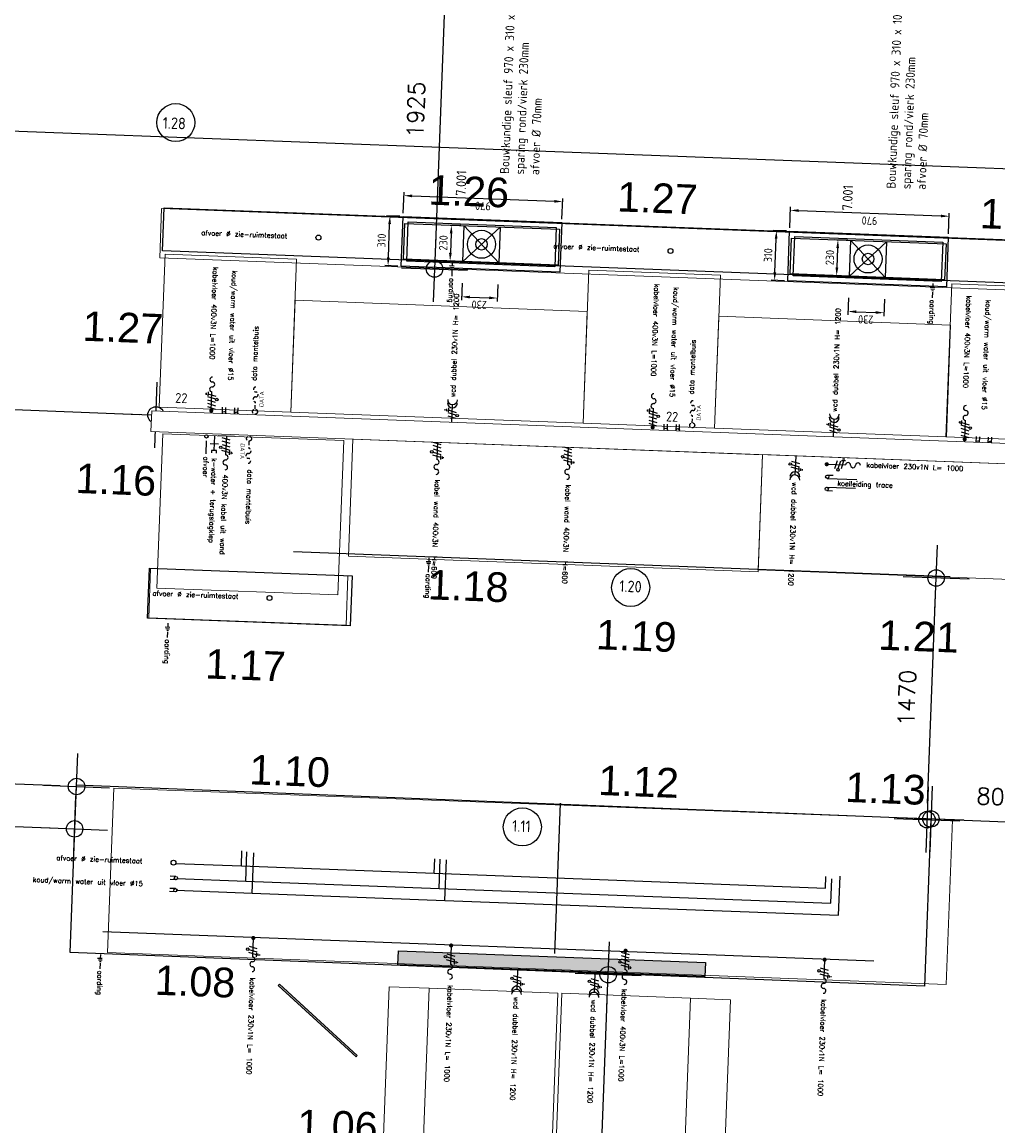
# Model space of a CAD drawing. Header units: millimetres. Extents: x 119024465 to 119292677, y 483022511 to 483148062.
# Tile 121 of 162: x 119212039 to 119217969, y 483055592 to 483062299. Entities that reach past the tile are written whole.
import ezdxf

# ---------------------------------------------------------------- set-up
doc = ezdxf.new("R2010")
doc.units = ezdxf.units.MM
doc.header["$LTSCALE"] = 100
for name, pattern in [('B0703', [468.700004, 312.5, -156.200004]), ('CONTINUA', [0]), ('DASHED', [75, 50, -25]), ('HIDDEN', [0.375, 0.25, -0.125]), ('Wipeout_Contour', [1000, 0, -1000])]:
    doc.linetypes.add(name, pattern=pattern)
doc.layers.get('0').update_dxf_attribs({"linetype": 'CONTINUOUS'})
doc.layers.get('Defpoints').update_dxf_attribs({"linetype": 'CONTINUOUS'})
doc.layers.add('(22) Binnenwanden', color=1, linetype='CONTINUOUS', lineweight=0)
for name, color, linetype in [('01---0-_MAATVOERING', 1, 'CONTINUOUS'), ('02---0-_2MMTEKST', 2, 'CONTINUOUS'), ('04---0-_5MMTEKST', 4, 'CONTINUOUS'), ('12', 4, 'CONTINUOUS'), ('13', 12, 'DASHED'), ('200', 2, 'CONTINUOUS'), ('200-3D', 1, 'CONTINUOUS'), ('204 tekst fdstp', 255, 'CONTINUOUS'), ('2D_PLAN', 7, 'CONTINUOUS'), ('450-2D', 6, 'CONTINUA'), ('510', 2, 'CONTINUOUS'), ('63---0--LICHTINST', 7, 'CONTINUOUS'), ('7', 3, 'CONTINUOUS'), ('82 Losse inrichting.LOSSE INRICHTING', 7, 'CONTINUOUS'), ('82 Losse inrichting.LOSSE INRICHTING 2D arcering', 7, 'CONTINUOUS'), ('AL28----_ARC', 8, 'CONTINUOUS'), ('fdstp techniek', 254, 'CONTINUOUS'), ('INS', 7, 'CONTINUOUS'), ('M-119--MATEN', 1, 'CONTINUOUS'), ('New_0', 7, 'CONTINUOUS'), ('New_22 Binnenwanden', 7, 'CONTINUOUS'), ('New_22 Binnenwanden Afdek-arcering', 7, 'CONTINUOUS'), ('New_82 Losse inrichting.LOSSE INRICHTING', 7, 'CONTINUOUS')]:
    doc.layers.add(name, color=color, linetype=linetype)
doc.styles.add('2', font='ISO', dxfattribs={"height": 125})
doc.styles.add('BURO-012', font='iso.shx', dxfattribs={"height": 1.2})
doc.styles.add('fdstp-1-30', font='txt.shx', dxfattribs={"height": 30, "bigfont": 'gbcbig.shx'})
doc.styles.add('GENERATED_STYLE_1', font='arial.ttf')
doc.styles.add('ROMANS', font='ROMANS.SHX')
doc.styles.get("Standard").update_dxf_attribs({"font": 'ISOCP.SHX'})
doc.dimstyles.new('DIM-100', dxfattribs={"dimscale": 100, "dimtxt": 1, "dimasz": 1, "dimexe": 3, "dimexo": 3, "dimgap": 1, "dimtad": 1, "dimdec": 0, "dimrnd": 1, "dimzin": 0, "dimdsep": 46, "dimtxsty": 'ROMANS', "dimblk1": 'DOT1', "dimblk2": 'DOT1', "dimsah": 1, "dimcen": -3, "dimdle": 1, "dimse1": 1, "dimse2": 1, "dimclrd": 1, "dimclre": 1, "dimclrt": 2, "dimadec": 0, "dimazin": 0, "dimtfac": 0.75, "dimtdec": 0, "dimtix": 1, "dimtmove": 1, "dimatfit": 3, "dimldrblk": 'DOT1', "dimfxl": 1, "dimtvp": 1, "dimtolj": 1, "dimtzin": 0, "dimarcsym": 0})
doc.dimstyles.new('GB-HOME', dxfattribs={"dimscale": 20, "dimtxt": 2.5, "dimasz": 2.5, "dimexe": 1, "dimexo": 1, "dimgap": 1, "dimtad": 1, "dimdec": 0, "dimzin": 0, "dimdsep": 46, "dimtxsty": 'Standard', "dimcen": 0.09, "dimadec": 0, "dimazin": 0, "dimtfac": 1, "dimtdec": 0, "dimtofl": 0, "dimtmove": 0, "dimatfit": 3, "dimfxl": 1, "dimtolj": 1, "dimtzin": 0, "dimarcsym": 0})

# ---------------------------------------------------------------- blocks, each defined once
blk = doc.blocks.new('*D262')
at = {"color": 0, "linetype": 'ByBlock', "transparency": 16777216}
for p, q in [((15321.5, 8380.9), (15321.5, 8461.1)), ((15624.5, 8380.9), (15624.5, 8461.1)), ((15371.5, 8441.1), (15574.5, 8441.1))]:
    blk.add_line(p, q, dxfattribs=at)
for points in [[(15371.5, 8449.5), (15371.5, 8432.8), (15321.5, 8441.1)], [(15574.5, 8449.5), (15574.5, 8432.8), (15624.5, 8441.1)]]:
    blk.add_solid(points, dxfattribs=at)
at = {"layer": 'Defpoints', "color": 0, "linetype": 'ByBlock', "transparency": 16777216}
for p in [(15624.5, 8441.1), (15321.5, 8360.9), (15624.5, 8360.9)]:
    blk.add_point(p, dxfattribs=at)
at = {"color": 0, "linetype": 'ByBlock', "transparency": 16777216, "insert": (15473, 8486.1), "char_height": 50, "attachment_point": 5}
blk.add_mtext('\\A1;310', dxfattribs=at)
blk = doc.blocks.new('*D263')
at = {"color": 0, "linetype": 'ByBlock', "transparency": 16777216}
for p, q in [((15644.5, 8360.9), (15770.9, 8360.9)), ((15750.9, 8310.9), (15750.9, 7445.9)), ((15644.5, 7395.9), (15770.9, 7395.9))]:
    blk.add_line(p, q, dxfattribs=at)
for points in [[(15742.6, 8310.9), (15759.2, 8310.9), (15750.9, 8360.9)], [(15742.6, 7445.9), (15759.2, 7445.9), (15750.9, 7395.9)]]:
    blk.add_solid(points, dxfattribs=at)
at = {"layer": 'Defpoints', "color": 0, "linetype": 'ByBlock', "transparency": 16777216}
for p in [(15624.5, 8360.9), (15624.5, 7395.9), (15750.9, 7395.9)]:
    blk.add_point(p, dxfattribs=at)
at = {"color": 0, "linetype": 'ByBlock', "transparency": 16777216, "insert": (15705.9, 7878.4), "char_height": 50, "attachment_point": 5, "rotation": 90}
blk.add_mtext('\\A1;970', dxfattribs=at)
blk = doc.blocks.new('*D261')
at = {"color": 0, "linetype": 'ByBlock', "transparency": 16777216}
for p, q in [((15364, 8007.4), (15364, 8085.4)), ((15532, 8065.4), (15414, 8065.4)), ((15582, 8007.4), (15582, 8085.4))]:
    blk.add_line(p, q, dxfattribs=at)
for points in [[(15414, 8073.7), (15414, 8057), (15364, 8065.4)], [(15532, 8073.7), (15532, 8057), (15582, 8065.4)]]:
    blk.add_solid(points, dxfattribs=at)
at = {"layer": 'Defpoints', "color": 0, "linetype": 'ByBlock', "transparency": 16777216}
for p in [(15364, 8065.4), (15364, 7987.4), (15582, 7987.4)]:
    blk.add_point(p, dxfattribs=at)
at = {"color": 0, "linetype": 'ByBlock', "transparency": 16777216, "insert": (15473, 8110.4), "char_height": 50, "attachment_point": 5}
blk.add_mtext('\\A1;230', dxfattribs=at)
blk = doc.blocks.new('*D260')
at = {"color": 0, "linetype": 'ByBlock', "transparency": 16777216}
for p, q in [((15232.4, 7987.4), (15130, 7987.4)), ((15150, 7937.4), (15150, 7819.4)), ((15232.4, 7769.4), (15130, 7769.4))]:
    blk.add_line(p, q, dxfattribs=at)
for points in [[(15141.7, 7937.4), (15158.3, 7937.4), (15150, 7987.4)], [(15141.7, 7819.4), (15158.3, 7819.4), (15150, 7769.4)]]:
    blk.add_solid(points, dxfattribs=at)
at = {"layer": 'Defpoints', "color": 0, "linetype": 'ByBlock', "transparency": 16777216}
for p in [(15252.4, 7987.4), (15150, 7769.4), (15252.4, 7769.4)]:
    blk.add_point(p, dxfattribs=at)
at = {"color": 0, "linetype": 'ByBlock', "transparency": 16777216, "insert": (15105, 7878.4), "char_height": 50, "attachment_point": 5, "rotation": 90}
blk.add_mtext('\\A1;230', dxfattribs=at)
blk = doc.blocks.new('afvoer R')
at = {"layer": '04---0-_5MMTEKST'}
blk.add_circle((-2.3, -0.6), 15, dxfattribs=at)
at = {"layer": 'fdstp techniek', "insert": (-714.4, 17.1), "char_height": 30, "width": 765.626, "attachment_point": 1, "style": 'fdstp-1-30'}
blk.add_mtext('afvoer %%C zie-ruimtestaat', dxfattribs=at)
blk = doc.blocks.new('water k-w vloer R')
at = {"layer": '01---0-_MAATVOERING'}
for centre in [(2.6, 35.5), (2.6, -38)]:
    blk.add_circle(centre, 9.98, dxfattribs=at)
at = {"layer": 'INS', "color": 4}
for p, q in [((2.6, 45.5), (-32.3, 45.5)), ((2.6, 25.5), (-32.3, 25.5)), ((2.6, -28), (-32.3, -28)), ((2.6, -48), (-32.3, -48))]:
    blk.add_line(p, q, dxfattribs=at)
at = {"layer": 'fdstp techniek', "insert": (-865.6, 8.7), "char_height": 30, "width": 853.531, "attachment_point": 1, "style": 'fdstp-1-30'}
blk.add_mtext('koud/warm water uit vloer %%C15', dxfattribs=at)
blk = doc.blocks.new('kabel vloer 230v L')
at = {"layer": '04---0-_5MMTEKST'}
blk.add_line((0.4, 0.4), (115.2, 0.4), dxfattribs=at)
at = {"layer": '63---0--LICHTINST'}
for p, q in [((51.4, -23.7), (64.3, 24.5)), ((71.3, -23.7), (84.3, 24.5)), ((101.7, 24.5), (88.8, -23.7)), ((114.2, 24.5), (89.2, 24.5)), ((108.5, 34.5), (95, 34.5)), ((105.1, 44.1), (98.3, 44.1))]:
    blk.add_line(p, q, dxfattribs=at)
blk.add_circle((69.4, -30.9), 7.49, dxfattribs=at)
at = {"layer": 'INS', "const_width": 12.4}
blk.add_lwpolyline([(-5.9, 0.4, 1), (6.7, 0.4, 1)], format="xyb", close=True, dxfattribs=at)
at = {"layer": 'INS', "color": 4}
for centre, start, end in [((130.2, 0.4), 0, 180), ((160.1, 0.4), 180, 0), ((190.1, 0.4), 0, 180)]:
    blk.add_arc(centre, 15, start, end, dxfattribs=at)
at = {"layer": 'fdstp techniek', "insert": (241.3, 20.1), "char_height": 30, "width": 778.379, "attachment_point": 1, "style": 'fdstp-1-30'}
blk.add_mtext('kabelvloer 230v1N L= 1000', dxfattribs=at)
blk = doc.blocks.new('kabel vloer 400v L')
at = {"layer": '04---0-_5MMTEKST'}
blk.add_line((-0.2, -0.2), (114.6, -0.2), dxfattribs=at)
at = {"layer": 'INS'}
for p, q in [((23.8, 23.9), (10.9, -24.3)), ((43.7, 23.9), (30.8, -24.3)), ((50.8, -24.3), (63.7, 23.9)), ((70.7, -24.3), (83.7, 23.9)), ((101.1, 23.9), (88.2, -24.3)), ((113.7, 23.9), (88.6, 23.9)), ((107.9, 33.9), (94.4, 33.9)), ((104.5, 36.7), (97.7, 36.7))]:
    blk.add_line(p, q, dxfattribs=at)
at = {"layer": 'INS', "const_width": 12.4}
blk.add_lwpolyline([(-6.5, -0.2, 1), (6.1, -0.2, 1)], format="xyb", close=True, dxfattribs=at)
at = {"layer": 'INS'}
blk.add_circle((68.8, -31.5), 7.49, dxfattribs=at)
at = {"layer": 'INS', "color": 4}
for centre, start, end in [((129.6, -0.2), 0, 180), ((189.5, -0.2), 0, 180), ((159.6, -0.2), 180, 0)]:
    blk.add_arc(centre, 15, start, end, dxfattribs=at)
at = {"layer": 'fdstp techniek', "insert": (232.7, 17.2), "char_height": 30, "width": 1100.071, "attachment_point": 1, "style": 'fdstp-1-30'}
blk.add_mtext('kabelvloer 400v3N L=1000', dxfattribs=at)
blk = doc.blocks.new('DOT1')
at = {"layer": 'M-119--MATEN', "linetype": 'ByBlock'}
for p, q in [((0, -2), (0, 2)), ((-2, 0), (2, 0))]:
    blk.add_line(p, q, dxfattribs=at)
blk.add_circle((0, 0), 0.5, dxfattribs=at)
blk = doc.blocks.new('*D413')
at = {"layer": '12', "color": 1, "lineweight": -2, "transparency": 16777216}
blk.add_line((119211059.1, 483057445.9), (119212258.3, 483057400.4), dxfattribs=at)
at = {"layer": 'Defpoints', "color": 0, "transparency": 16777216}
for p in [(119210959.3, 483057452.4), (119212358.2, 483057396.6), (119212358.3, 483057399.4)]:
    blk.add_point(p, dxfattribs=at)
at = {"layer": '12', "color": 1, "lineweight": -2, "transparency": 16777216, "xscale": 100, "yscale": 100, "zscale": 100}
for p, rotation in [((119210959.2, 483057449.7), 177.8278999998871), ((119212358.2, 483057396.6), 357.8278999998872)]:
    blk.add_blockref('DOT1', p, dxfattribs=dict(at, rotation=rotation))
at = {"layer": '12', "color": 2, "transparency": 16777216, "insert": (119211664.4, 483057573), "char_height": 100, "attachment_point": 5, "rotation": 357.8279, "style": 'ROMANS'}
blk.add_mtext('\\A1;1400', dxfattribs=at)
blk = doc.blocks.new('*D414')
at = {"layer": '12', "color": 1, "lineweight": -2, "transparency": 16777216}
blk.add_line((119212270, 483057657.9), (119210056.9, 483057741.9), dxfattribs=at)
at = {"layer": 'Defpoints', "color": 0, "transparency": 16777216}
for p in [(119209957, 483057745.7), (119209957.4, 483057755.3), (119212370.3, 483057663.7)]:
    blk.add_point(p, dxfattribs=at)
at = {"layer": '12', "color": 1, "lineweight": -2, "transparency": 16777216, "xscale": 100, "yscale": 100, "zscale": 100}
for p, rotation in [((119209957, 483057745.7), 177.8278999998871), ((119212370, 483057654.2), 357.8278999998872)]:
    blk.add_blockref('DOT1', p, dxfattribs=dict(at, rotation=rotation))
at = {"layer": '12', "color": 2, "transparency": 16777216, "insert": (119211169.2, 483057849.8), "char_height": 100, "attachment_point": 5, "rotation": 357.8279, "style": 'ROMANS'}
blk.add_mtext('\\A1;2415', dxfattribs=at)
blk = doc.blocks.new('*D415')
at = {"layer": '12', "color": 1, "lineweight": -2, "transparency": 16777216}
blk.add_line((119217661.7, 483057453.4), (119218261.3, 483057430.7), dxfattribs=at)
at = {"layer": 'Defpoints', "color": 0, "transparency": 16777216}
for p in [(119217561.8, 483057458.5), (119218361.2, 483057428.1), (119218361.2, 483057426.9)]:
    blk.add_point(p, dxfattribs=at)
at = {"layer": '12', "color": 1, "lineweight": -2, "transparency": 16777216, "xscale": 100, "yscale": 100, "zscale": 100}
for p, rotation in [((119217561.8, 483057457.2), 177.8278999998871), ((119218361.2, 483057426.9), 357.8278999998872)]:
    blk.add_blockref('DOT1', p, dxfattribs=dict(at, rotation=rotation))
at = {"layer": '12', "color": 2, "transparency": 16777216, "insert": (119217967.2, 483057592), "char_height": 100, "attachment_point": 5, "rotation": 357.8279, "style": 'ROMANS'}
blk.add_mtext('\\A1;800', dxfattribs=at)
blk = doc.blocks.new('2WCD220')
at = {"layer": '04---0-_5MMTEKST'}
blk.add_line((0, 0), (0, 230), dxfattribs=at)
for centre in [(0, 290), (0, 250)]:
    blk.add_arc(centre, 60, 180, 0, dxfattribs=at)
at = {"layer": '63---0--LICHTINST'}
for p, q in [((-88, 170), (-88, 156)), ((-68, 176), (-68, 149)), ((-48, 188), (-48, 138)), ((-48, 163), (48, 137)), ((48, 102), (-48, 128)), ((48, 62), (-48, 88))]:
    blk.add_line(p, q, dxfattribs=at)
blk.add_circle((63, 98), 15, dxfattribs=at)
blk = doc.blocks.new('wcd dubbel 230v L')
at = {"layer": '02---0-_2MMTEKST', "xscale": 0.4990940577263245, "yscale": 0.4990940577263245, "zscale": 0.4990940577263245, "rotation": 270}
blk.add_blockref('2WCD220', (-51.1, -0.6), dxfattribs=at)
at = {"layer": 'fdstp techniek', "insert": (107.8, 14.5), "char_height": 30, "width": 740.354, "attachment_point": 1, "style": 'fdstp-1-30'}
blk.add_mtext('wcd dubbel 230v1N H= 1200', dxfattribs=at)
blk = doc.blocks.new('aarding L')
at = {"layer": 'fdstp techniek'}
blk.add_line((51.2, 0), (86.2, 0), dxfattribs=at)
at = {"layer": 'INS'}
for p, q in [((-1.1, 0.7), (23.8, 0.7)), ((23.8, 12.8), (23.8, -15.8)), ((33.8, 11.4), (33.8, -10.1)), ((43.8, 5.7), (43.8, -4.3))]:
    blk.add_line(p, q, dxfattribs=at)
at = {"layer": 'fdstp techniek', "insert": (96.9, 17.4), "char_height": 30, "width": 297.364, "attachment_point": 1, "style": 'fdstp-1-30'}
blk.add_mtext('aarding', dxfattribs=at)
blk = doc.blocks.new('steamer L')
at = {"layer": '01---0-_MAATVOERING'}
blk.add_line((1, 103.7), (1, 3.8), dxfattribs=at)
at = {"layer": '04---0-_5MMTEKST'}
for p, q in [((1, 53.6), (115.8, 53.6)), ((1.4, -18.3), (91.3, -18.3))]:
    blk.add_line(p, q, dxfattribs=at)
for points in [[(51.3, 6.7), (51.3, -43.2)], [(106.2, -3.3), (91.3, -3.3), (91.3, -33.2), (106.2, -33.2)]]:
    blk.add_lwpolyline(points, dxfattribs=at)
blk.add_circle((7.8, -67.7), 9.98, dxfattribs=at)
at = {"layer": 'fdstp techniek'}
blk.add_line((33.3, -68), (112.6, -68), dxfattribs=at)
at = {"layer": 'INS'}
for p, q in [((24.9, 77.7), (12, 29.5)), ((44.9, 77.7), (31.9, 29.5)), ((51.9, 29.5), (64.8, 77.7)), ((71.9, 29.5), (84.8, 77.7)), ((102.3, 77.7), (89.3, 29.5)), ((114.8, 77.7), (89.7, 77.7)), ((109, 87.7), (95.5, 87.7)), ((105.6, 93.8), (98.9, 93.8))]:
    blk.add_line(p, q, dxfattribs=at)
blk.add_circle((69.9, 22.2), 7.49, dxfattribs=at)
at = {"layer": 'INS', "color": 4}
for centre, start, end in [((130.7, 53.6), 0, 180), ((190.6, 53.6), 0, 180), ((160.7, 53.6), 180, 0)]:
    blk.add_arc(centre, 15, start, end, dxfattribs=at)
at = {"layer": 'fdstp techniek', "char_height": 30, "attachment_point": 1, "style": 'fdstp-1-30'}
for s, insert, width in [('400v3N kabel uit wand', (234.4, 71.1), 590.251), ('k-water + terugslagklep', (138, 1.5), 684.267), ('afvoer', (130.6, -49.2), 366.25)]:
    blk.add_mtext(s, dxfattribs=dict(at, insert=insert, width=width))
blk = doc.blocks.new('kabel wand 400V L')
at = {"layer": '01---0-_MAATVOERING'}
blk.add_line((-1.3, 54), (-1.3, -45.8), dxfattribs=at)
at = {"layer": '04---0-_5MMTEKST'}
blk.add_line((-1.3, 4), (113.5, 4), dxfattribs=at)
at = {"layer": 'INS'}
for p, q in [((22.7, 28.1), (9.7, -20.1)), ((42.6, 28.1), (29.7, -20.1)), ((49.7, -20.1), (62.6, 28.1)), ((69.6, -20.1), (82.5, 28.1)), ((100, 28.1), (87.1, -20.1)), ((112.5, 28.1), (87.5, 28.1)), ((106.8, 38), (93.3, 38)), ((103.4, 44.2), (96.6, 44.2))]:
    blk.add_line(p, q, dxfattribs=at)
blk.add_circle((67.7, -27.4), 7.49, dxfattribs=at)
at = {"layer": 'INS', "color": 4}
for centre, start, end in [((128.5, 4), 0, 180), ((158.4, 4), 180, 0), ((188.4, 4), 0, 180)]:
    blk.add_arc(centre, 15, start, end, dxfattribs=at)
at = {"layer": 'fdstp techniek', "insert": (235.5, 28.7), "char_height": 30, "width": 967.948, "attachment_point": 1, "style": 'fdstp-1-30'}
blk.add_mtext('kabel wand 400v3N  H=600', dxfattribs=at)
blk = doc.blocks.new('koelleiding trace L')
at = {"layer": '01---0-_MAATVOERING'}
for centre in [(-2.6, 32.6), (-2.6, -40.9)]:
    blk.add_circle(centre, 9.98, dxfattribs=at)
at = {"layer": 'INS', "color": 4}
for p, q in [((-2.6, 42.6), (32.3, 42.6)), ((-2.6, 22.7), (176.6, 22.7)), ((-2.6, -30.9), (171.4, -30.9)), ((-2.6, -50.9), (32.3, -50.9))]:
    blk.add_line(p, q, dxfattribs=at)
at = {"layer": 'fdstp techniek', "insert": (60.6, 10.4), "char_height": 30, "width": 766.966, "attachment_point": 1, "style": 'fdstp-1-30'}
blk.add_mtext('koelleiding trace', dxfattribs=at)
blk = doc.blocks.new('kabel vloer 400V R')
at = {"layer": '04---0-_5MMTEKST'}
blk.add_line((0.2, 0.2), (-114.6, 0.2), dxfattribs=at)
at = {"layer": 'INS'}
for p, q in [((-101.1, -23.9), (-88.2, 24.3)), ((-70.7, 24.3), (-83.7, -23.9)), ((-50.8, 24.3), (-63.7, -23.9)), ((-43.7, -23.9), (-30.8, 24.3)), ((-23.8, -23.9), (-10.9, 24.3)), ((-113.7, -23.9), (-88.6, -23.9)), ((-107.9, -33.9), (-94.4, -33.9)), ((-104.5, -36.7), (-97.7, -36.7))]:
    blk.add_line(p, q, dxfattribs=at)
at = {"layer": 'INS', "const_width": 12.4}
blk.add_lwpolyline([(6.5, 0.2, 1), (-6.1, 0.2, 1)], format="xyb", close=True, dxfattribs=at)
at = {"layer": 'INS'}
blk.add_circle((-68.8, 31.5), 7.49, dxfattribs=at)
at = {"layer": 'INS', "color": 4}
for centre, start, end in [((-189.5, 0.2), 180, 0), ((-159.6, 0.2), 0, 180), ((-129.6, 0.2), 180, 0)]:
    blk.add_arc(centre, 15, start, end, dxfattribs=at)
at = {"layer": 'fdstp techniek', "insert": (-873.2, 8.6), "char_height": 30, "width": 1100.071, "attachment_point": 1, "style": 'fdstp-1-30'}
blk.add_mtext('kabelvloer 400v3N L=1000', dxfattribs=at)
blk = doc.blocks.new('*D423')
at = {"layer": '12', "color": 1, "lineweight": -2, "transparency": 16777216}
blk.add_line((119214614.7, 483062623.1), (119214549.3, 483060899), dxfattribs=at)
at = {"layer": 'Defpoints', "color": 0, "transparency": 16777216}
for p in [(119214229.2, 483062737.8), (119214156.2, 483060813.8), (119214545.5, 483060799)]:
    blk.add_point(p, dxfattribs=at)
at = {"layer": '12', "color": 1, "lineweight": -2, "transparency": 16777216, "xscale": 100, "yscale": 100, "zscale": 100}
for p, rotation in [((119214618.5, 483062723), 87.82789999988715), ((119214545.5, 483060799), 267.8278999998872)]:
    blk.add_blockref('DOT1', p, dxfattribs=dict(at, rotation=rotation))
at = {"layer": '12', "color": 2, "transparency": 16777216, "insert": (119214432.1, 483061766.7), "char_height": 100, "attachment_point": 5, "rotation": 87.8279, "style": 'ROMANS'}
blk.add_mtext('\\A1;1925', dxfattribs=at)
blk = doc.blocks.new('*D430')
at = {"layer": '12', "color": 1, "lineweight": -2, "transparency": 16777216}
blk.add_line((119217541.6, 483057552.2), (119217589.7, 483058821.5), dxfattribs=at)
at = {"layer": 'Defpoints', "color": 0, "transparency": 16777216}
for p in [(119217593.5, 483058921.4), (119217619.6, 483058920.4), (119217563.8, 483057451.3)]:
    blk.add_point(p, dxfattribs=at)
at = {"layer": '12', "color": 1, "lineweight": -2, "transparency": 16777216, "xscale": 100, "yscale": 100, "zscale": 100}
for p, rotation in [((119217593.5, 483058921.4), 87.82789999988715), ((119217537.8, 483057452.3), 267.8278999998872)]:
    blk.add_blockref('DOT1', p, dxfattribs=dict(at, rotation=rotation))
at = {"layer": '12', "color": 2, "transparency": 16777216, "insert": (119217415.8, 483058192.5), "char_height": 100, "attachment_point": 5, "rotation": 87.8279, "style": 'ROMANS'}
blk.add_mtext('\\A1;1470', dxfattribs=at)
blk = doc.blocks.new('*D446')
at = {"layer": '12', "color": 1, "lineweight": -2, "transparency": 16777216}
blk.add_line((119215490.9, 483053612.5), (119215597, 483056410.5), dxfattribs=at)
at = {"layer": 'Defpoints', "color": 0, "transparency": 16777216}
for p in [(119215600.8, 483056510.4), (119215627.4, 483056509.4), (119215513.7, 483053511.6)]:
    blk.add_point(p, dxfattribs=at)
at = {"layer": '12', "color": 1, "lineweight": -2, "transparency": 16777216, "xscale": 100, "yscale": 100, "zscale": 100}
for p, rotation in [((119215600.8, 483056510.4), 87.82789999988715), ((119215487.1, 483053512.6), 267.8278999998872)]:
    blk.add_blockref('DOT1', p, dxfattribs=dict(at, rotation=rotation))
at = {"layer": '12', "color": 2, "transparency": 16777216, "insert": (119215394, 483055017.2), "char_height": 100, "attachment_point": 5, "rotation": 87.8279, "style": 'ROMANS'}
blk.add_mtext('\\A1;3000', dxfattribs=at)
blk = doc.blocks.new('*D472')
at = {"layer": '204 tekst fdstp', "color": 1, "lineweight": -2, "transparency": 16777216}
blk.add_line((119210119.3, 483060015.3), (119212752.4, 483059915.4), dxfattribs=at)
at = {"layer": 'Defpoints', "color": 0, "transparency": 16777216}
for p in [(119210016.2, 483059935.6), (119212852.4, 483059911.6), (119212849.2, 483059828.1)]:
    blk.add_point(p, dxfattribs=at)
at = {"layer": '204 tekst fdstp', "color": 1, "lineweight": -2, "transparency": 16777216, "xscale": 100, "yscale": 100, "zscale": 100}
for p, rotation in [((119210019.4, 483060019.1), 177.8278999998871), ((119212852.4, 483059911.6), 357.8278999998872)]:
    blk.add_blockref('DOT1', p, dxfattribs=dict(at, rotation=rotation))
at = {"layer": '204 tekst fdstp', "color": 2, "transparency": 16777216, "insert": (119211441.6, 483060115.3), "char_height": 100, "attachment_point": 5, "rotation": 357.8279, "style": 'ROMANS'}
blk.add_mtext('\\A1;2835', dxfattribs=at)
blk = doc.blocks.new('data mantelbuis L')
at = {"layer": 'INS', "color": 4, "linetype": 'HIDDEN'}
blk.add_line((15.8, -1.1), (60.7, -1), dxfattribs=at)
blk.add_lwpolyline([(150.6, -1.1, 1), (120.6, -1.1, -1), (90.7, -1.1, 1), (60.7, -1.1)], format="xyb", dxfattribs=at)
blk.add_circle((0.8, -1.1), 15, dxfattribs=at)
at = {"layer": '02---0-_2MMTEKST', "style": '2'}
blk.add_text('DATA', height=24.95, dxfattribs=at).set_placement((30.8, -50.9))
at = {"layer": 'fdstp techniek', "insert": (188, 27.3), "char_height": 30, "width": 844.24, "attachment_point": 1, "style": 'fdstp-1-30'}
blk.add_mtext('data mantelbuis', dxfattribs=at)
blk = doc.blocks.new('Kubus 23[7]_1', base_point=(-25414.1, 36792.7))
at = {"layer": 'New_82 Losse inrichting.LOSSE INRICHTING', "color": 2, "linetype": 'B0703', "lineweight": 0, "flags": 128}
blk.add_lwpolyline([(-24214.1, 37092.7), (-25414.1, 37092.7), (-25414.1, 36792.7), (-24214.1, 36792.7)], close=True, dxfattribs=at)
blk = doc.blocks.new('Kubus 23[9]_1', base_point=(-25430.2, 38980.1))
at = {"layer": 'New_82 Losse inrichting.LOSSE INRICHTING', "color": 2, "linetype": 'B0703', "lineweight": 0, "flags": 128}
blk.add_lwpolyline([(-19733.4, 39280.1), (-25430.2, 39280.1), (-25430.2, 38980.1), (-19733.4, 38980.1)], close=True, dxfattribs=at)
blk = doc.blocks.new('Wall_77_1', base_point=(-25443.9, 37986.4))
at = {"color": 254, "linetype": 'Wipeout_Contour', "lineweight": 0, "ltscale": 176066.262918}
blk.add_wipeout([(-25443.9, 37923.9), (-18638.6, 37923.9), (-18638.6, 38048.9), (-25443.9, 38048.9)], dxfattribs=at).dxf.layer = 'New_22 Binnenwanden Afdek-arcering'
at = {"layer": 'New_22 Binnenwanden', "color": 2, "linetype": 'Continuous', "lineweight": 0, "flags": 128}
for points in [[(-18638.6, 38048.9), (-25443.9, 38048.9)], [(-25443.9, 38048.9), (-25443.9, 37923.9)], [(-18638.6, 37923.9), (-18638.6, 38048.9)], [(-25443.9, 37923.9), (-18638.6, 37923.9)]]:
    blk.add_lwpolyline(points, dxfattribs=at)
blk = doc.blocks.new('Kubus 24[29]_1', base_point=(-24599.1, 38073.9))
at = {"layer": 'New_82 Losse inrichting.LOSSE INRICHTING', "color": 2, "linetype": 'Continuous', "lineweight": 0, "flags": 128}
blk.add_lwpolyline([(-22821.9, 38753.9), (-24599.1, 38753.9), (-24599.1, 38073.9), (-22821.9, 38073.9)], close=True, dxfattribs=at)
blk = doc.blocks.new('Kubus 23[30]_1', base_point=(-25587.2, 34749.9))
at = {"layer": 'New_82 Losse inrichting.LOSSE INRICHTING', "color": 2, "linetype": 'Continuous', "lineweight": 0, "flags": 128}
blk.add_lwpolyline([(-20487.2, 35749.9), (-25587.2, 35749.9), (-25587.2, 34749.9), (-20487.2, 34749.9)], close=True, dxfattribs=at)
blk = doc.blocks.new('Kubus 23[54]_1', base_point=(-23626.6, 32898.9))
at = {"layer": 'New_82 Losse inrichting.LOSSE INRICHTING', "color": 2, "linetype": 'Continuous', "lineweight": 0, "flags": 128}
blk.add_lwpolyline([(-22843.2, 34607), (-23626.6, 34607), (-23626.6, 32898.9), (-22843.2, 32898.9)], close=True, dxfattribs=at)
blk = doc.blocks.new('Kubus 24[55]_1', base_point=(-25371.1, 36974.6))
at = {"layer": 'New_82 Losse inrichting.LOSSE INRICHTING', "color": 2, "linetype": 'Continuous', "lineweight": 0, "flags": 128}
blk.add_lwpolyline([(-24271.1, 37912.6), (-25371.1, 37912.6), (-25371.1, 36974.6), (-24271.1, 36974.6)], close=True, dxfattribs=at)
blk = doc.blocks.new('Kubus 24[56]_1', base_point=(-21725.2, 37223.9))
at = {"layer": 'New_82 Losse inrichting.LOSSE INRICHTING', "color": 2, "linetype": 'Continuous', "lineweight": 0, "flags": 128}
blk.add_lwpolyline([(-19925.2, 37923.9), (-21725.2, 37923.9), (-21725.2, 37223.9), (-19925.2, 37223.9)], close=True, dxfattribs=at)
blk = doc.blocks.new('Kubus 24[57]_1', base_point=(-24216.4, 37212.3))
at = {"layer": 'New_82 Losse inrichting.LOSSE INRICHTING', "color": 2, "linetype": 'Continuous', "lineweight": 0, "flags": 128}
blk.add_lwpolyline([(-21725.2, 37923.9), (-24216.4, 37923.9), (-24216.4, 37212.3), (-21725.2, 37212.3)], close=True, dxfattribs=at)
blk = doc.blocks.new('3D Man staand contour 02 23[99]_1', base_point=(-24134.9, 34249.4))
at = {"layer": '82 Losse inrichting.LOSSE INRICHTING 2D arcering', "linetype": 'Continuous', "lineweight": 0, "true_color": 0x000000}
blk.add_hatch(color=18, dxfattribs=at).paths.add_polyline_path([(-24054.3, 34174.4), (-24047.9, 34182), (-24536.5, 34597.5), (-24542.9, 34589.9)])
at = {"layer": '82 Losse inrichting.LOSSE INRICHTING', "color": 9, "linetype": 'Continuous', "lineweight": 0, "flags": 128}
blk.add_lwpolyline([(-24054.3, 34174.4), (-24047.9, 34182), (-24536.5, 34597.5), (-24542.9, 34589.9)], close=True, dxfattribs=at)
blk = doc.blocks.new('Kubus 24[100]_1', base_point=(-25399.1, 38073.9))
at = {"layer": 'New_82 Losse inrichting.LOSSE INRICHTING', "color": 2, "linetype": 'Continuous', "lineweight": 0, "flags": 128}
blk.add_lwpolyline([(-24599.1, 39003.9), (-25399.1, 39003.9), (-25399.1, 38073.9), (-24599.1, 38073.9)], close=True, dxfattribs=at)
blk = doc.blocks.new('Kubus 23[129]_1', base_point=(-23870, 32898.9))
at = {"layer": 'New_82 Losse inrichting.LOSSE INRICHTING', "color": 2, "linetype": 'Continuous', "lineweight": 0, "flags": 128}
blk.add_lwpolyline([(-23626.6, 34607), (-23870, 34607), (-23870, 32898.9), (-23626.6, 32898.9)], close=True, dxfattribs=at)
blk = doc.blocks.new('Kubus 23[130]_1', base_point=(-22819.8, 32898.9))
at = {"layer": 'New_82 Losse inrichting.LOSSE INRICHTING', "color": 2, "linetype": 'Continuous', "lineweight": 0, "flags": 128}
blk.add_lwpolyline([(-22036.4, 34607), (-22819.8, 34607), (-22819.8, 32898.9), (-22036.4, 32898.9)], close=True, dxfattribs=at)
blk = doc.blocks.new('Kubus 23[131]_1', base_point=(-22036.4, 32898.9))
at = {"layer": 'New_82 Losse inrichting.LOSSE INRICHTING', "color": 2, "linetype": 'Continuous', "lineweight": 0, "flags": 128}
blk.add_lwpolyline([(-21793, 34607), (-22036.4, 34607), (-22036.4, 32898.9), (-21793, 32898.9)], close=True, dxfattribs=at)
blk = doc.blocks.new('Kubus 24[134]_1', base_point=(-22821.9, 38073.9))
at = {"layer": 'New_82 Losse inrichting.LOSSE INRICHTING', "color": 2, "linetype": 'Continuous', "lineweight": 0, "flags": 128}
blk.add_lwpolyline([(-22021.9, 39003.9), (-22821.9, 39003.9), (-22821.9, 38073.9), (-22021.9, 38073.9)], close=True, dxfattribs=at)
blk = doc.blocks.new('Kubus 24[135]_1', base_point=(-22021.9, 38073.9))
at = {"layer": 'New_82 Losse inrichting.LOSSE INRICHTING', "color": 2, "linetype": 'Continuous', "lineweight": 0, "flags": 128}
blk.add_lwpolyline([(-20612.8, 38753.9), (-22021.9, 38753.9), (-22021.9, 38073.9), (-20612.8, 38073.9)], close=True, dxfattribs=at)
blk = doc.blocks.new('Kubus 24[136]_1', base_point=(-20615.5, 38073.9))
at = {"layer": 'New_82 Losse inrichting.LOSSE INRICHTING', "color": 2, "linetype": 'Continuous', "lineweight": 0, "flags": 128}
blk.add_lwpolyline([(-19815.5, 39003.9), (-20615.5, 39003.9), (-20615.5, 38073.9), (-19815.5, 38073.9)], close=True, dxfattribs=at)
blk = doc.blocks.new('vloergootgroot')
for p, q in [((-403.3, 594.6), (-185.3, 594.6)), ((-185.3, 376.6), (-403.3, 376.6))]:
    blk.add_line(p, q)
at = {"linetype": 'Continuous'}
for p, q in [((-403.3, 376.6), (-185.3, 594.6)), ((-185.3, 376.6), (-403.3, 594.6))]:
    blk.add_line(p, q, dxfattribs=at)
for radius in [85, 35, 35]:
    blk.add_circle((-294.3, 485.6), radius)
at = {"layer": '12'}
blk.add_line((-403.3, 15.6), (-403.3, 955.6), dxfattribs=at)
at = {"layer": '13'}
blk.add_line((-445.8, 3.1), (-445.8, 968.1), dxfattribs=at)
at = {"layer": '200'}
for p, q in [((-445.8, 968.1), (-142.8, 968.1)), ((-445.8, 968.1), (-142.8, 968.1)), ((-403.3, 955.6), (-185.3, 955.6)), ((-185.3, 955.6), (-185.3, 15.6)), ((-142.8, 968.1), (-142.8, 3.1)), ((-142.8, 968.1), (-142.8, 3.1)), ((-413.3, 35.6), (-413.3, 935.6)), ((-413.3, 935.6), (-175.3, 935.6)), ((-175.3, 935.6), (-175.3, 35.6)), ((-142.8, 3.1), (-445.8, 3.1)), ((-142.8, 3.1), (-445.8, 3.1)), ((-175.3, 35.6), (-413.3, 35.6)), ((-185.3, 15.6), (-403.3, 15.6))]:
    blk.add_line(p, q, dxfattribs=at)
at = {"layer": '7'}
blk.add_line((-445.8, 3.1), (-445.8, 968.1), dxfattribs=at)
at = {"layer": '200', "linetype": 'Continuous'}
blk.add_text('7.001', height=60, dxfattribs=at).set_placement((-4.2, 593.3))
at = {"layer": '200'}
for s, p in [('Bouwkundige sleuf 970 x 310 x 100mm', (138.7, 335)), ('sparing rond/vierk 230mm', (138.7, 243.3)), ('afvoer %%c 70mm', (138.7, 151.6))]:
    blk.add_text(s, height=55, dxfattribs=at).set_placement(p)
at = {"layer": '200', "linetype": 'Continuous'}
for base, p1, p2, text, picture, middle in [((-142.8, 1048.4), (-445.8, 968.1), (-142.8, 968.1), '310', '*D262', (-294.3, 1093.4)), ((-403.3, 672.6), (-185.3, 594.6), (-403.3, 594.6), '230', '*D261', (-294.3, 717.6))]:
    dim = blk.add_linear_dim(base=base, p1=p1, p2=p2, text=text, dimstyle='GB-HOME', dxfattribs=at)
    dim.commit()
    dim.dimension.update_dxf_attribs({"geometry": picture, "text_midpoint": middle, "insert": (-15767.4, -7392.8)})
for base, p1, p2, text, picture, middle in [((-16.5, 3.1), (-142.8, 968.1), (-142.8, 3.1), '970', '*D263', (-61.5, 485.6)), ((-617.4, 376.6), (-515, 594.6), (-515, 376.6), '230', '*D260', (-662.4, 485.6))]:
    dim = blk.add_linear_dim(base=base, p1=p1, p2=p2, angle=90, text=text, dimstyle='GB-HOME', dxfattribs=at)
    dim.commit()
    dim.dimension.update_dxf_attribs({"geometry": picture, "text_midpoint": middle, "insert": (-15767.4, -7392.8)})

msp = doc.modelspace()

# ---------------------------------------------------------------- hatches: boundary and pattern name
at = {"layer": 'AL28----_ARC'}
h = msp.add_hatch(dxfattribs=at)
h.set_pattern_fill('SWAMP', color=4, angle=345)
h.set_pattern_definition([(342.8279, (119170737.099, 483089431.695), (18.628333, 17.266882), [3.175, -22.225]), (72.8279, (119170738.615, 483089431.227), (-5.6393923, 24.7660504), [1.5875, -42.40659]), (72.8279, (119170738.995, 483089431.11), (-5.6393923, 24.7660504), [1.27, -42.72409]), (72.8279, (119170738.236, 483089431.344), (-5.6393923, 24.7660504), [1.27, -42.72409]), (42.8279, (119170739.374, 483089430.992), (-5.639392, 24.7660504), [1.016, -24.384]), (102.8279, (119170737.857, 483089431.46), (-24.267725, 7.499168), [1.016, -24.384])])
h.paths.add_polyline_path([(119214326.2, 483056656.1), (119216191.6, 483056585.3), (119216188.3, 483056499.6), (119214322.9, 483056570.3)])

# ---------------------------------------------------------------- linework, layer by layer
at = {"layer": '(22) Binnenwanden', "lineweight": 30}
for p, q in [((119219626.6, 483059667.4), (119212849.6, 483059924.4)), ((119219622.8, 483059567.5), (119212845.9, 483059824.5))]:
    msp.add_line(p, q, dxfattribs=at)
at = {"layer": '12'}
for p, q in [((119213371.6, 483057171.7), (119213375, 483057262.3)), ((119213398.4, 483057079.9), (119213405.1, 483057257.4)), ((119213437.2, 483057006.5), (119213446.6, 483057252)), ((119214543.2, 483057127.2), (119214546.5, 483057214.1)), ((119214573.8, 483057035.3), (119214580.5, 483057212.8)), ((119214608.9, 483056962.1), (119214618.2, 483057207.6)), ((119212971, 483057186.9), (119213371.6, 483057171.7)), ((119213371.6, 483057171.7), (119214543.2, 483057127.2)), ((119212978.9, 483057095.8), (119213398.4, 483057079.9)), ((119213398.4, 483057079.9), (119214573.8, 483057035.3)), ((119214543.2, 483057127.2), (119216921, 483057037)), ((119216921, 483057037), (119216923.7, 483057107.1)), ((119216954.3, 483056945), (119216960, 483057093.4)), ((119217000.7, 483056871.4), (119217009.7, 483057110)), ((119212976.1, 483057024), (119213437.2, 483057006.5)), ((119213437.2, 483057006.5), (119214608.9, 483056962.1)), ((119214573.8, 483057035.3), (119216954.3, 483056945)), ((119214608.9, 483056962.1), (119217000.7, 483056871.4)), ((119212529.7, 483056773.1), (119217214.2, 483056595.4))]:
    msp.add_line(p, q, dxfattribs=at)
at = {"layer": '200-3D'}
for p, q in [((119217678.6, 483058928.7), (119213688.3, 483059080)), ((119215309.6, 483057552.3), (119215275, 483056639))]:
    msp.add_line(p, q, dxfattribs=at)
for points in [[(119217561.8, 483057458.5), (119217523.2, 483056440.6), (119212331.7, 483056645.8), (119212370.3, 483057663.7)], [(119214326.2, 483056656.1), (119216191.6, 483056585.3), (119216188.3, 483056499.6), (119214322.9, 483056570.3)]]:
    msp.add_lwpolyline(points, close=True, dxfattribs=at)
at = {"layer": '204 tekst fdstp'}
for centre in [(119212973.1, 483061688.7), (119215737.2, 483058863.4), (119215078.8, 483057408.5)]:
    msp.add_circle(centre, 115.6, dxfattribs=at)
at = {"layer": '450-2D'}
msp.add_lwpolyline([(119210094.8, 483061710.2), (119219813, 483061341.6), (119219528.5, 483053840.8), (119209810.3, 483054209.4)], close=True, dxfattribs=at)
at = {"layer": '510'}
for points in [[(119212901.7, 483061171.2), (119219656.6, 483060915), (119219646.6, 483060652.1), (119212891.7, 483060908.3)], [(119212812.9, 483058981.5), (119214043.9, 483058934.8), (119214032.4, 483058629.9), (119212801.3, 483058676.6)]]:
    msp.add_lwpolyline(points, close=True, dxfattribs=at)

# ---------------------------------------------------------------- block references
at = {"layer": '12'}
for name, p, rotation in [('afvoer R', (119213842.2, 483060990.1), 357.8278999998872), ('afvoer R', (119215982, 483060908.9), 357.8278999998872), ('aarding L', (119214652.8, 483060840.5), 267.8278999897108), ('kabel vloer 400V R', (119213188.5, 483059938), 267.8278999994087), ('water k-w vloer R', (119213304.6, 483059924.5), 267.8279000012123), ('kabel vloer 400V R', (119215870.5, 483059836.3), 267.8278999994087), ('aarding L', (119217572.9, 483060708.8), 267.8278999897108), ('water k-w vloer R', (119215988.2, 483059822.7), 267.8279000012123), ('kabel vloer 400V R', (119217767, 483059764.4), 267.8278999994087), ('water k-w vloer R', (119217884.8, 483059746.3), 267.8279000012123), ('wcd dubbel 230v L', (119214651, 483059911.3), 87.82789996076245), ('data mantelbuis L', (119213453.6, 483059930.9), 87.82790000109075), ('wcd dubbel 230v L', (119216970.7, 483059823.3), 87.82789996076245), ('data mantelbuis L', (119216110.1, 483059848.2), 87.82789999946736), ('data mantelbuis L', (119213419.5, 483059768.7), 267.8279000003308), ('kabel wand 400V L', (119214559, 483059754.4), 267.8278999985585), ('kabel wand 400V L', (119215353.5, 483059724.3), 267.8278999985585), ('wcd dubbel 230v L', (119216738.6, 483059610.7), 267.8278999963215), ('kabel vloer 230v L', (119216928.3, 483059612.1), 357.8278999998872), ('koelleiding trace L', (119216933.2, 483059503.7), 357.8278999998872), ('aarding L', (119214510.3, 483059043.5), 267.8278999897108), ('afvoer R', (119213545.4, 483058800), 357.8278999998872), ('aarding L', (119212925, 483058645.2), 267.8278999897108), ('afvoer R', (119212961.6, 483057192), 357.8278999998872), ('water k-w vloer R', (119212970, 483057062.1), 357.8278999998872), ('kabel vloer 230v L', (119213443.8, 483056734.1), 267.8279000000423), ('kabel vloer 230v L', (119214645.7, 483056688.5), 267.8279000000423), ('kabel vloer 400v L', (119215706.3, 483056656), 267.8278999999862), ('aarding L', (119212514.7, 483056632.3), 267.8278999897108), ('kabel vloer 230v L', (119216915.3, 483056602.4), 267.8279000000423), ('wcd dubbel 230v L', (119215047.7, 483056484.6), 267.8278999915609), ('wcd dubbel 230v L', (119215518.4, 483056466.7), 267.8278999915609)]:
    msp.add_blockref(name, p, dxfattribs=dict(at, rotation=rotation))
at = {"layer": '200-3D', "rotation": 87.827899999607}
for p in [(119215327.3, 483061224.5), (119217676, 483061135.4)]:
    msp.add_blockref('vloergootgroot', p, dxfattribs=at)
at = {"layer": '2D_PLAN', "rotation": 267.8278999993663}
msp.add_blockref('steamer L', (119213226.9, 483059786.3), dxfattribs=at)
at = {"layer": '82 Losse inrichting.LOSSE INRICHTING', "color": 9, "linetype": 'Continuous', "lineweight": 0, "rotation": 357.8278999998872}
msp.add_blockref('3D Man staand contour 02 23[99]_1', (119213990.9, 483056090.1), dxfattribs=at)
at = {"layer": 'New_82 Losse inrichting.LOSSE INRICHTING', "color": 2, "linetype": 'B0703', "lineweight": 0, "rotation": 357.8278999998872}
for name, p in [('Kubus 23[9]_1', (119212875.7, 483060866.5)), ('Kubus 23[7]_1', (119212809, 483058680))]:
    msp.add_blockref(name, p, dxfattribs=at)
at = {"layer": 'New_82 Losse inrichting.LOSSE INRICHTING', "color": 2, "linetype": 'Continuous', "lineweight": 0, "rotation": 357.8278999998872}
for name, p in [('Kubus 23[30]_1', (119212558.5, 483056645.2)), ('Kubus 23[129]_1', (119214204.3, 483054730.5)), ('Kubus 23[54]_1', (119214447.5, 483054721.3)), ('Kubus 23[130]_1', (119215253.8, 483054690.7)), ('Kubus 23[131]_1', (119216036.7, 483054661))]:
    msp.add_blockref(name, p, dxfattribs=at)

# ---------------------------------------------------------------- texts
at = {"layer": '12', "char_height": 60, "attachment_point": 1, "rotation": 357.8279, "style": 'BURO-012'}
for insert in [(119212971.3, 483060045.9), (119215953.5, 483059932.7)]:
    msp.add_mtext_dynamic_manual_height_columns('22', width=323.464, gutter_width=6, heights=[0], dxfattribs=dict(at, insert=insert))
at = {"layer": '204 tekst fdstp', "char_height": 70, "attachment_point": 1, "rotation": 357.8279, "style": 'BURO-012'}
for s, insert in [('1.28', (119212895.1, 483061722.3)), ('1.20', (119215669.7, 483058907.6)), ('1.11', (119215018.6, 483057450.5))]:
    msp.add_mtext_dynamic_manual_height_columns(s, width=500.617, gutter_width=6, heights=[0], dxfattribs=dict(at, insert=insert))
at = {"layer": 'New_0', "color": 5, "linetype": 'Continuous', "lineweight": 0, "char_height": 180, "attachment_point": 8, "rotation": 357.8279, "style": 'GENERATED_STYLE_1'}
for s, insert in [('\\A1;1.26', (119214750.6, 483061178.5)), ('\\A1;1.27', (119215896.6, 483061139.9)), ('\\A1;1.24', (119218101.4, 483061038)), ('\\A1;1.27', (119212648.7, 483060353.8)), ('\\A1;1.18', (119214747.6, 483058780)), ('\\A1;1.19', (119215768.7, 483058477.1)), ('\\A1;1.21', (119217484.1, 483058476.5)), ('\\A1;1.17', (119213393.3, 483058302)), ('\\A1;1.10', (119213662, 483057655.9)), ('\\A1;1.12', (119215782.5, 483057593.8)), ('\\A1;1.13', (119217282.3, 483057549.1)), ('\\A1;1.08', (119213087, 483056377.4)), ('\\A1;1.06', (119213952.1, 483055500.5))]:
    msp.add_mtext(s, dxfattribs=dict(at, insert=insert))

# ---------------------------------------------------------------- dimensions: what is measured, and where the dimension line sits
at = {"layer": '12'}
for base, p1, p2, angle, picture, middle in [((119214545.5, 483060799), (119214229.2, 483062737.8), (119214156.2, 483060813.8), 87.8279, '*D423', (119214432.1, 483061766.7)), ((119217593.5, 483058921.4), (119217563.8, 483057451.3), (119217619.6, 483058920.4), 87.8279, '*D430', (119217415.8, 483058192.5)), ((119209957, 483057745.7), (119212370.3, 483057663.7), (119209957.4, 483057755.3), 357.8279, '*D414', (119211169.2, 483057849.8)), ((119212358.2, 483057396.6), (119210959.3, 483057452.4), (119212358.3, 483057399.4), 357.8279, '*D413', (119211664.4, 483057573)), ((119218361.2, 483057426.9), (119217561.8, 483057458.5), (119218361.2, 483057428.1), 357.8279, '*D415', (119217967.2, 483057592)), ((119215600.8, 483056510.4), (119215513.7, 483053511.6), (119215627.4, 483056509.4), 87.8279, '*D446', (119215394, 483055017.2))]:
    dim = msp.add_linear_dim(base=base, p1=p1, p2=p2, angle=angle, dimstyle='DIM-100', dxfattribs=at)
    dim.commit()
    dim.dimension.update_dxf_attribs({"geometry": picture, "text_midpoint": middle})
at = {"layer": '204 tekst fdstp'}
dim = msp.add_linear_dim(base=(119212852.4, 483059911.6), p1=(119210016.2, 483059935.6), p2=(119212849.2, 483059828.1), angle=357.8279, dimstyle='DIM-100', dxfattribs=at)
dim.commit()
dim.dimension.update_dxf_attribs({"geometry": '*D472', "text_midpoint": (119211441.6, 483060115.3)})

# ---------------------------------------------------------------- next in the draw order: block references
at = {"layer": 'New_22 Binnenwanden', "color": 2, "lineweight": 0, "rotation": 357.8278999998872}
msp.add_blockref('Wall_77_1', (119212824.4, 483059874), dxfattribs=at)

# ---------------------------------------------------------------- next in the draw order: block references
at = {"layer": 'New_82 Losse inrichting.LOSSE INRICHTING', "color": 2, "linetype": 'Continuous', "lineweight": 0, "rotation": 357.8278999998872}
for name, p in [('Kubus 24[100]_1', (119212872.4, 483059959.7)), ('Kubus 24[134]_1', (119215447.9, 483059862)), ('Kubus 24[136]_1', (119217652.6, 483059778.4)), ('Kubus 24[29]_1', (119213671.9, 483059929.4)), ('Kubus 24[135]_1', (119216247.3, 483059831.7)), ('Kubus 24[55]_1', (119212858.8, 483058860.2)), ('Kubus 24[57]_1', (119214021.7, 483059053.9)), ('Kubus 24[56]_1', (119216511.5, 483058971.1))]:
    msp.add_blockref(name, p, dxfattribs=at)

# ---------------------------------------------------------------- next in the draw order: texts
at = {"layer": 'New_0', "color": 5, "linetype": 'Continuous', "lineweight": 0, "insert": (119212606, 483059426.4), "char_height": 180, "attachment_point": 8, "rotation": 357.8279, "style": 'GENERATED_STYLE_1'}
msp.add_mtext('\\A1;1.16', dxfattribs=at)

doc.saveas('drawing.dxf')
